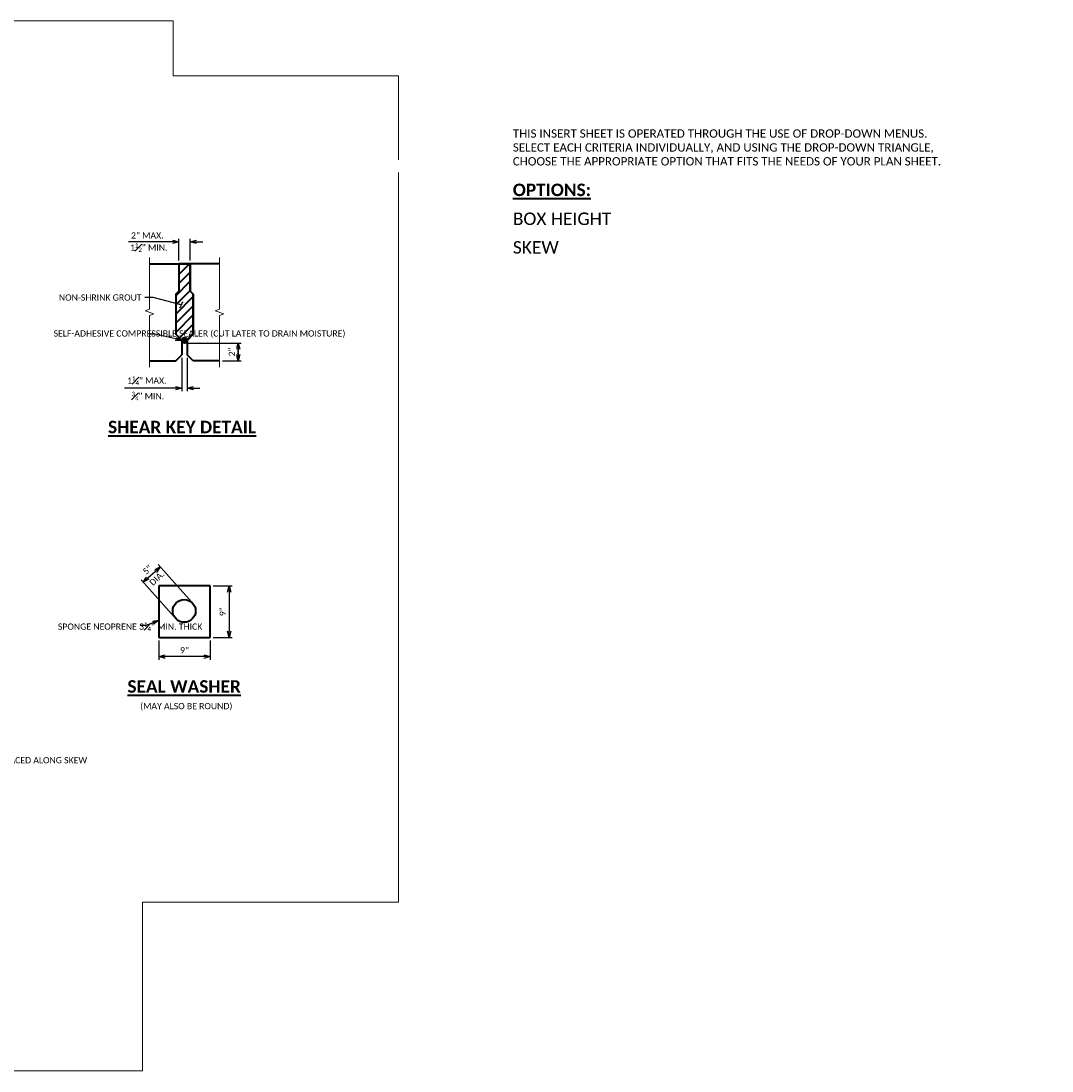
# Model space of a CAD drawing. Extents: x -343 to 3804, y -238 to 203.
# Tile 4 of 4: x 160 to 593, y -238 to 203. Entities that reach past the tile are written whole.
import ezdxf
from ezdxf import colors
from ezdxf.entities.mleader import LeaderData, LeaderLine
from ezdxf.math import Vec2, Vec3

# ---------------------------------------------------------------- set-up
doc = ezdxf.new("R2010")
doc.units = 0
doc.header["$MEASUREMENT"] = 0
for name, color, linetype, lineweight in [('B_ANNO_BREAK', 7, 'Continuous', 18), ('B_ANNO_DIM', 7, 'Continuous', 18), ('B_ANNO_TEXT', 7, 'Continuous', 18), ('B_ANNO_TEXT_TITLE', 7, 'Continuous', 40), ('B_DETAIL_OBJ', 7, 'Continuous', 40), ('Level 1', 7, 'Continuous', 18)]:
    doc.layers.add(name, color=color, linetype=linetype, lineweight=lineweight)
doc.layers.add('B_ANNO_NOPLOT', color=41, linetype='Continuous', lineweight=18, plot=False, transparency=0.5)
doc.styles.add('Annotative', font='calibri.ttf', dxfattribs={"height": 0.0625})
doc.styles.get("Standard").update_dxf_attribs({"font": 'calibri.ttf'})
doc.styles.add('Subtitle', font='calibrib.ttf', dxfattribs={"height": 0.0625})
doc.styles.add('Title', font='calibrib.ttf', dxfattribs={"height": 0.125})
doc.dimstyles.new('Annotative', dxfattribs={"dimtxt": 0.0625, "dimasz": 0.0625, "dimexe": 0.03125, "dimexo": 0.03125, "dimgap": 0.03125, "dimtad": 1, "dimdec": 3, "dimzin": 3, "dimdsep": 46, "dimlunit": 4, "dimtxsty": 'Standard', "dimblk": 'OPEN30', "dimcen": 0.03125, "dimaunit": 1, "dimadec": 4, "dimazin": 3, "dimtfac": 0.75, "dimtdec": 3, "dimtofl": 0, "dimtmove": 0, "dimatfit": 3, "dimldrblk": 'OPEN30', "dimfxl": 1, "dimtfill": 1, "dimfrac": 1, "dimtolj": 1, "dimtzin": 0, "dimarcsym": 0})

# ---------------------------------------------------------------- blocks, each defined once
blk = doc.blocks.new('_Open30')
at = {"color": 0, "linetype": 'ByBlock', "lineweight": -2}
for p, q in [((-1, 0.27), (0, 0)), ((0, 0), (-1, -0.27)), ((0, 0), (-1, 0))]:
    blk.add_line(p, q, dxfattribs=at)
blk = doc.blocks.new('*D129')
at = {"layer": 'B_ANNO_DIM', "color": 0, "lineweight": -2, "transparency": 16777216}
for p, q in [((231.12, -41.27), (217.14, -25.58)), ((212.85, -31.16), (216.05, -28.31)), ((224.01, -47.61), (210.02, -31.92))]:
    blk.add_line(p, q, dxfattribs=at)
at = {"layer": 'B_ANNO_DIM', "color": 0, "lineweight": -2, "transparency": 16777216, "xscale": 2.625, "yscale": 2.625, "zscale": 2.625}
for p, rotation in [((218.01, -26.56), 41.71219394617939), ((210.9, -32.9), 221.7121939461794)]:
    blk.add_blockref('_Open30', p, dxfattribs=dict(at, rotation=rotation))
at = {"layer": 'B_ANNO_DIM', "color": 0, "transparency": 16777216, "insert": (212.69, -27.76), "char_height": 2.625, "attachment_point": 5, "rotation": 41.7122, "bg_fill": 3, "box_fill_scale": 1.25, "bg_fill_color": 256, "bg_fill_true_color": 13158600, "bg_fill_transparency": 0}
blk.add_mtext('\\A1;5"', dxfattribs=at)
blk = doc.blocks.new('*D128')
at = {"layer": 'B_ANNO_DIM', "color": 0, "lineweight": -2, "transparency": 16777216}
for p, q in [((240.33, -34.55), (248.25, -34.55)), ((246.94, -37.17), (246.94, -53.58)), ((240.33, -56.21), (248.25, -56.21))]:
    blk.add_line(p, q, dxfattribs=at)
at = {"layer": 'B_ANNO_DIM', "color": 0, "lineweight": -2, "transparency": 16777216, "xscale": 2.625, "yscale": 2.625, "zscale": 2.625}
for p, rotation in [((246.94, -34.55), 90), ((246.94, -56.21), 270)]:
    blk.add_blockref('_Open30', p, dxfattribs=dict(at, rotation=rotation))
at = {"layer": 'B_ANNO_DIM', "color": 0, "transparency": 16777216, "insert": (244.28, -45.38), "char_height": 2.625, "attachment_point": 5, "rotation": 90, "bg_fill": 3, "box_fill_scale": 1.25, "bg_fill_color": 256, "bg_fill_true_color": 13158600, "bg_fill_transparency": 0}
blk.add_mtext('\\A1;9"', dxfattribs=at)
blk = doc.blocks.new('*D127')
at = {"layer": 'B_ANNO_DIM', "color": 0, "lineweight": -2, "transparency": 16777216}
for p, q in [((217.44, -57.52), (217.44, -65.56)), ((239.02, -57.52), (239.02, -65.56)), ((236.4, -64.25), (220.07, -64.25))]:
    blk.add_line(p, q, dxfattribs=at)
at = {"layer": 'B_ANNO_DIM', "color": 0, "lineweight": -2, "transparency": 16777216, "xscale": 2.625, "yscale": 2.625, "zscale": 2.625, "rotation": 180}
blk.add_blockref('_Open30', (217.44, -64.25), dxfattribs=at)
at = {"layer": 'B_ANNO_DIM', "color": 0, "lineweight": -2, "transparency": 16777216, "xscale": 2.625, "yscale": 2.625, "zscale": 2.625}
blk.add_blockref('_Open30', (239.02, -64.25), dxfattribs=at)
at = {"layer": 'B_ANNO_DIM', "color": 0, "transparency": 16777216, "insert": (228.23, -61.59), "char_height": 2.625, "attachment_point": 5, "bg_fill": 3, "box_fill_scale": 1.25, "bg_fill_color": 256, "bg_fill_true_color": 13158600, "bg_fill_transparency": 0}
blk.add_mtext('\\A1;9"', dxfattribs=at)
blk = doc.blocks.new('*D126')
at = {"layer": 'B_ANNO_DIM', "color": 0, "lineweight": -2, "transparency": 16777216}
for p, q in [((225.83, 102.12), (225.83, 111.3)), ((230.64, 102.12), (230.64, 111.3)), ((223.2, 109.99), (204.68, 109.99)), ((233.26, 109.99), (235.89, 109.99))]:
    blk.add_line(p, q, dxfattribs=at)
at = {"layer": 'B_ANNO_DIM', "color": 0, "lineweight": -2, "transparency": 16777216, "xscale": 2.625, "yscale": 2.625, "zscale": 2.625}
blk.add_blockref('_Open30', (225.83, 109.99), dxfattribs=at)
at = {"layer": 'B_ANNO_DIM', "color": 0, "lineweight": -2, "transparency": 16777216, "xscale": 2.625, "yscale": 2.625, "zscale": 2.625, "rotation": 180}
blk.add_blockref('_Open30', (230.64, 109.99), dxfattribs=at)
at = {"layer": 'B_ANNO_DIM', "color": 0, "transparency": 16777216, "insert": (212.63, 112.64), "char_height": 2.625, "attachment_point": 5, "bg_fill": 3, "box_fill_scale": 1.25, "bg_fill_color": 256, "bg_fill_true_color": 13158600, "bg_fill_transparency": 0}
blk.add_mtext('\\A1;2" MAX.', dxfattribs=at)
blk = doc.blocks.new('_Integral')
at = {"color": 0, "linetype": 'ByBlock', "lineweight": -2}
for centre, start, end in [((0.44, 0.12), 129, 195), ((-0.44, -0.12), 309, 15)]:
    blk.add_arc(centre, 0.454, start, end, dxfattribs=at)
blk = doc.blocks.new('*D125')
at = {"layer": 'B_ANNO_DIM', "color": 0, "lineweight": -2, "transparency": 16777216}
for p, q in [((227.1, 61.22), (227.1, 47.22)), ((229.36, 61.22), (229.36, 47.22)), ((224.48, 48.53), (202.98, 48.53)), ((231.99, 48.53), (234.61, 48.53))]:
    blk.add_line(p, q, dxfattribs=at)
at = {"layer": 'B_ANNO_DIM', "color": 0, "lineweight": -2, "transparency": 16777216, "xscale": 2.625, "yscale": 2.625, "zscale": 2.625}
blk.add_blockref('_Open30', (227.1, 48.53), dxfattribs=at)
at = {"layer": 'B_ANNO_DIM', "color": 0, "lineweight": -2, "transparency": 16777216, "xscale": 2.625, "yscale": 2.625, "zscale": 2.625, "rotation": 180}
blk.add_blockref('_Open30', (229.36, 48.53), dxfattribs=at)
at = {"layer": 'B_ANNO_DIM', "color": 0, "transparency": 16777216, "insert": (212.42, 51.69), "char_height": 2.625, "attachment_point": 5, "bg_fill": 3, "box_fill_scale": 1.25, "bg_fill_color": 256, "bg_fill_true_color": 13158600, "bg_fill_transparency": 0}
blk.add_mtext('\\A1;1{\\H0.7x;\\S1#4;}" MAX.', dxfattribs=at)
blk = doc.blocks.new('*D124')
at = {"layer": 'B_ANNO_DIM', "color": 0, "lineweight": -2, "transparency": 16777216}
for p, q in [((229.54, 67.46), (252.05, 67.46)), ((250.74, 62.6), (250.74, 65.23)), ((250.74, 64.84), (250.74, 62.21)), ((244.21, 59.98), (252.05, 59.98))]:
    blk.add_line(p, q, dxfattribs=at)
at = {"layer": 'B_ANNO_DIM', "color": 0, "lineweight": -2, "transparency": 16777216, "xscale": 2.625, "yscale": 2.625, "zscale": 2.625}
for p, rotation in [((250.74, 67.46), 90), ((250.74, 59.98), 270)]:
    blk.add_blockref('_Open30', p, dxfattribs=dict(at, rotation=rotation))
at = {"layer": 'B_ANNO_DIM', "color": 0, "transparency": 16777216, "insert": (248.1, 63.72), "char_height": 2.625, "attachment_point": 5, "rotation": 90, "bg_fill": 3, "box_fill_scale": 1.25, "bg_fill_color": 256, "bg_fill_true_color": 13158600, "bg_fill_transparency": 0}
blk.add_mtext('\\A1;2"', dxfattribs=at)
blk = doc.blocks.new('*U146')
at = {"layer": 'B_ANNO_TEXT_TITLE', "transparency": 33554687, "insert": (366.1005, 110.2798), "char_height": 5.25, "width": 66.583408, "attachment_point": 1, "style": 'Title'}
blk.add_mtext('{\\fCalibri|b0|i0|c0|p34;SKEW}', dxfattribs=at)
at = {"layer": 'B_ANNO_DIM', "transparency": 33554687}
ml = blk.add_multileader_mtext('Standard', dxfattribs=at)
ml.set_content('\\A1;C/L 4{\\H0.7x;\\S1#2;}" DIA. HOLE FOR POST-TENSIONING PLACED ALONG SKEW', color=256)
ml.set_leader_properties()
ml.set_arrow_properties(name='OPEN30')
ml.build(insert=Vec2(0, 0))
ml.multileader.update_dxf_attribs({"dogleg_length": 0.0625, "arrow_head_size": 2.625, "scale": 42})
ctx = ml.context
ctx.base_point, ctx.scale, ctx.char_height, ctx.arrow_head_size, ctx.landing_gap_size, ctx.plane_origin = Vec3(78.1382, -107.2442), 42, 2.625, 2.625, 1.3125, Vec3(71.2603, -130.0162)
notes = []
notes.append((ctx, [(0, (1, 1, 0), (75.5132, -107.2442), (1, 0), 2.625, [(0, [(71.2603, -130.0162), (75.5132, -107.2442)], 0, [])])]))
ctx.mtext.insert, ctx.mtext.width, ctx.mtext.flow_direction = Vec3(79.4507, -105.9126), 40.219647, 5
ml = blk.add_multileader_mtext('Standard', dxfattribs=at)
ml.set_content('POCKET CAN BE CHAMFERED', color=256)
ml.set_leader_properties()
ml.set_arrow_properties(name='OPEN30')
ml.build(insert=Vec2(0, 0))
ml.multileader.update_dxf_attribs({"dogleg_length": 0.0625, "arrow_head_size": 2.625, "scale": 42})
ctx = ml.context
ctx.base_point, ctx.scale, ctx.char_height, ctx.arrow_head_size, ctx.landing_gap_size, ctx.plane_origin = Vec3(43.8968, -178.0459), 42, 2.625, 2.625, 1.3125, Vec3(79.9727, -168.3495)
notes.append((ctx, [(0, (1, 1, 0), (75.2494, -178.0459), (-1, 0), 2.625, [(0, [(79.9727, -168.3495), (75.2494, -178.0459)], 0, [])])]))
ctx.mtext.insert, ctx.mtext.width, ctx.mtext.flow_direction = Vec3(45.2093, -176.7172), 28.83547, 5
for ctx, leaders in notes:
    for number, flags, end, landing, length, lines in leaders:
        leader = LeaderData()
        leader.index, (leader.has_last_leader_line, leader.has_dogleg_vector, leader.attachment_direction) = number, flags
        leader.last_leader_point, leader.dogleg_vector, leader.dogleg_length = Vec3(end), Vec3(landing), length
        for number, points, colour, breaks in lines:
            line = LeaderLine()
            line.index, line.vertices, line.color, line.breaks = number, Vec3.list(points), colors.encode_raw_color(colour), breaks
            leader.lines.append(line)
        ctx.leaders.append(leader)
blk = doc.blocks.new('*U163')
at = {"layer": 'B_ANNO_TEXT_TITLE', "transparency": 33554687, "insert": (366.1005, 122.2865), "char_height": 5.25, "width": 66.583408, "attachment_point": 1, "style": 'Title'}
blk.add_mtext('{\\fCalibri|b0|i0|c0|p34;BOX HEIGHT}', dxfattribs=at)
at = {"layer": 'B_ANNO_DIM', "transparency": 33554687}
ml = blk.add_multileader_mtext('Standard', dxfattribs=at)
ml.set_content('JOINTS TO BE GROUTED BEFORE POST-TENSIONING', color=256)
ml.set_leader_properties()
ml.set_arrow_properties(name='OPEN30')
ml.build(insert=Vec2(0, 0))
ml.multileader.update_dxf_attribs({"dogleg_length": 0.0625, "arrow_head_size": 2.625, "scale": 42})
ctx = ml.context
ctx.base_point, ctx.scale, ctx.char_height, ctx.arrow_head_size, ctx.landing_gap_size, ctx.plane_origin = Vec3(-174.0595, 141.7327), 42, 2.625, 2.625, 1.3125, Vec3(-178.6285, 129.7182)
notes = []
notes.append((ctx, [(0, (1, 1, 0), (-176.6845, 141.7327), (1, 0), 2.625, [(0, [(-178.6285, 129.7182), (-176.6845, 141.7327)], 0, [])])]))
ctx.mtext.insert, ctx.mtext.width, ctx.mtext.flow_direction = Vec3(-172.747, 143.0644), 46.730264, 5
ctx.mtext.has_bg_fill, ctx.mtext.bg_color, ctx.mtext.bg_scale_factor, ctx.mtext.bg_transparency, ctx.mtext.use_window_bg_color = 1, -1027028792, 1.5, 0, 1
ml = blk.add_multileader_mtext('Standard', dxfattribs=at)
ml.set_content('8" X 8" X 5" MIN. STRESS POCKET PLACED PERPENDICULAR TO STRAND HOLES.', color=256)
ml.set_leader_properties()
ml.set_arrow_properties(name='OPEN30')
ml.build(insert=Vec2(0, 0))
ml.multileader.update_dxf_attribs({"dogleg_length": 0.0625, "arrow_head_size": 2.625, "scale": 42})
ctx = ml.context
ctx.base_point, ctx.scale, ctx.char_height, ctx.arrow_head_size, ctx.landing_gap_size, ctx.plane_origin = Vec3(-64.401, 125.8813), 42, 2.625, 2.625, 1.3125, Vec3(-67.5662, 147.3644)
notes.append((ctx, [(0, (1, 1, 0), (-67.026, 125.8813), (1, 0), 2.625, [(0, [(-74.6598, 114.7182), (-67.026, 125.8813)], 0, [])])]))
ctx.mtext.insert, ctx.mtext.width, ctx.mtext.flow_direction = Vec3(-63.0885, 127.213), 69.249519, 5
ml = blk.add_multileader_mtext('Standard', dxfattribs=at)
ml.set_content('\\A1;3 - {\\H0.7x;\\S1#2;}" DIA. STRANDS (f\'s = 270 KSI) POST-TENSIONED TO BE 86.7 KIPS PER DUCT OR OTHER APPROVED POST-TENSIONING SYSTEM PROVIDING AN EQUAL FORCE.', color=256)
ml.set_leader_properties()
ml.set_arrow_properties(name='OPEN30')
ml.build(insert=Vec2(0, 0))
ml.multileader.update_dxf_attribs({"dogleg_length": 0.0625, "arrow_head_size": 2.625, "scale": 42})
ctx = ml.context
ctx.base_point, ctx.scale, ctx.char_height, ctx.arrow_head_size, ctx.landing_gap_size, ctx.plane_origin = Vec3(-244.7937, 59.0443), 42, 2.625, 2.625, 1.3125, Vec3(-259.6614, 63.5787)
notes.append((ctx, [(1, (1, 1, 0), (-247.4187, 59.0443), (1, 0), 2.625, [(1, [(-247.4187, 85.4848), (-247.4187, 59.0443), (-247.4187, 107.1049)], 0, [])])]))
ctx.mtext.insert, ctx.mtext.width, ctx.mtext.flow_direction = Vec3(-243.4812, 60.3759), 96.375257, 5
ml = blk.add_multileader_mtext('Standard', dxfattribs=at)
ml.set_content('ANCHOR DETAILS TO BE SUBMITTED TO THE STRUCTURES DESIGN SECTION FOR APPROVAL', color=256)
ml.set_leader_properties()
ml.set_arrow_properties(name='OPEN30')
ml.build(insert=Vec2(0, 0))
ml.multileader.update_dxf_attribs({"dogleg_length": 0.0625, "arrow_head_size": 2.625, "scale": 42})
ctx = ml.context
ctx.base_point, ctx.scale, ctx.char_height, ctx.arrow_head_size, ctx.landing_gap_size, ctx.plane_origin = Vec3(-59.1969, 98.626), 42, 2.625, 2.625, 1.3125, Vec3(-69.4356, 97.2471)
notes.append((ctx, [(0, (1, 1, 0), (-61.8219, 98.626), (1, 0), 2.625, [(1, [(-73.2044, 107.0307), (-61.8219, 98.626), (-73.2044, 89.4057)], 0, [])])]))
ctx.mtext.insert, ctx.mtext.width, ctx.mtext.flow_direction = Vec3(-57.8844, 99.9577), 56.811594, 5
ml = blk.add_multileader_mtext('Standard', dxfattribs=at)
ml.set_content('SEAL WASHER (SEE DETAIL)', color=256)
ml.set_leader_properties()
ml.set_arrow_properties(name='OPEN30')
ml.build(insert=Vec2(0, 0))
ml.multileader.update_dxf_attribs({"dogleg_length": 0.0625, "arrow_head_size": 2.625, "scale": 42})
ctx = ml.context
ctx.base_point, ctx.scale, ctx.char_height, ctx.arrow_head_size, ctx.landing_gap_size, ctx.plane_origin = Vec3(-132.3746, 58.8722), 42, 2.625, 2.625, 1.3125, Vec3(-115.5403, 66.6592)
notes.append((ctx, [(0, (1, 1, 0), (-134.9996, 58.8722), (1, 0), 2.625, [(0, [(-141.7848, 80.9682), (-134.9996, 58.8722)], 0, [])])]))
ctx.mtext.insert, ctx.mtext.width, ctx.mtext.flow_direction = Vec3(-131.0621, 60.533), 24.20494, 5
ml = blk.add_multileader_mtext('Standard', dxfattribs=at)
ml.set_content('1" DIA. VENT HOLE, TYP.', color=256)
ml.set_leader_properties()
ml.set_arrow_properties(name='OPEN30')
ml.build(insert=Vec2(0, 0))
ml.multileader.update_dxf_attribs({"dogleg_length": 0.0625, "arrow_head_size": 2.625, "scale": 42})
ctx = ml.context
ctx.base_point, ctx.scale, ctx.char_height, ctx.arrow_head_size, ctx.landing_gap_size, ctx.plane_origin = Vec3(36.3937, 58.5756), 42, 2.625, 2.625, 1.3125, Vec3(66.2373, 66.7182)
notes.append((ctx, [(1, (1, 1, 0), (62.9587, 58.5756), (-1, 0), 2.625, [(0, [(66.2373, 66.7182), (62.9587, 58.5756)], 0, [])])]))
ctx.mtext.insert, ctx.mtext.width, ctx.mtext.flow_direction = Vec3(37.7062, 60.1808), 22.985961, 5
for ctx, leaders in notes:
    for number, flags, end, landing, length, lines in leaders:
        leader = LeaderData()
        leader.index, (leader.has_last_leader_line, leader.has_dogleg_vector, leader.attachment_direction) = number, flags
        leader.last_leader_point, leader.dogleg_vector, leader.dogleg_length = Vec3(end), Vec3(landing), length
        for number, points, colour, breaks in lines:
            line = LeaderLine()
            line.index, line.vertices, line.color, line.breaks = number, Vec3.list(points), colors.encode_raw_color(colour), breaks
            leader.lines.append(line)
        ctx.leaders.append(leader)

msp = doc.modelspace()

# ---------------------------------------------------------------- block references
at = {"layer": 'B_ANNO_BREAK', "transparency": 33554687}
msp.add_blockref('*U146', (0, 0), dxfattribs=at)

# ---------------------------------------------------------------- texts
at = {"layer": 'B_ANNO_TEXT_TITLE', "transparency": 33554687, "attachment_point": 1}
for s, insert, char_height, width, style in [('{\\fCalibri|b0|i0|c0|p34;THIS INSERT SHEET IS OPERATED THROUGH THE USE OF DROP-DOWN MENUS. SELECT EACH CRITERIA INDIVIDUALLY, AND USING THE DROP-DOWN TRIANGLE, CHOOSE THE APPROPRIATE OPTION THAT FITS THE NEEDS OF YOUR PLAN SHEET.}', (366.1005, 157.2148), 3.4999125, 181.454712, 'Subtitle'), ('{\\LOPTIONS:}', (366.1005, 134.4341), 5.25, 66.583408, 'Title')]:
    msp.add_mtext(s, dxfattribs=dict(at, insert=insert, char_height=char_height, width=width, style=style))

# ---------------------------------------------------------------- next in the draw order: hatches: boundary and pattern name
at = {"layer": 'B_DETAIL_OBJ', "linetype": 'Continuous', "transparency": 33554687}
h = msp.add_hatch(color=7, dxfattribs=at)
edge = h.paths.add_edge_path()
edge.add_arc((228.2319, 68.5885), 1.1284, 0, 360)

# ---------------------------------------------------------------- next in the draw order: linework, layer by layer
at = {"layer": 'B_ANNO_NOPLOT', "transparency": 33554687, "elevation": -0.8422}
msp.add_lwpolyline([(210.5927, -167.3987), (318.0938, -167.3987), (318.0938, 179.7235), (223.4672, 179.7235), (223.4672, 202.727), (-343.4062, 202.727), (-343.4062, -238.273), (210.5927, -238.273)], close=True, dxfattribs=at)
at = {"layer": 'B_DETAIL_OBJ', "transparency": 33554687}
for p, q in [((213.5685, 100.8041), (225.8277, 100.8041)), ((225.8277, 100.8041), (225.8277, 89.3213)), ((225.8277, 100.8041), (230.6362, 100.8041)), ((225.8277, 96.3), (230.3317, 100.8041)), ((225.8277, 100.1493), (226.4825, 100.8041)), ((225.8277, 92.4507), (230.6362, 97.2592)), ((242.8954, 100.8041), (230.6362, 100.8041)), ((230.6362, 100.8041), (230.6362, 89.3213)), ((224.5518, 87.3256), (230.6362, 93.41)), ((224.5518, 83.4763), (230.6362, 89.5607)), ((225.8277, 89.3213), (224.5518, 88.0454)), ((230.6362, 89.3213), (231.912, 88.0454)), ((224.5518, 88.0454), (224.5518, 71.1402)), ((224.5518, 79.6271), (231.912, 86.9873)), ((231.912, 88.0454), (231.912, 71.1402)), ((224.5518, 75.7778), (231.912, 83.138)), ((224.5518, 71.9285), (231.912, 79.2888)), ((226.0823, 69.6097), (231.912, 75.4395)), ((227.1035, 68.5885), (224.5518, 71.1402)), ((229.2933, 68.9715), (231.912, 71.5902)), ((229.3603, 68.5885), (231.912, 71.1402)), ((227.1035, 68.5885), (227.1035, 62.5281)), ((229.3603, 68.5885), (229.3603, 62.5281)), ((224.5518, 59.9764), (227.1035, 62.5281)), ((231.912, 59.9764), (229.3603, 62.5281)), ((213.5685, 59.9764), (224.5518, 59.9764)), ((242.8954, 59.9764), (231.912, 59.9764))]:
    msp.add_line(p, q, dxfattribs=at)
at = {"layer": 'B_DETAIL_OBJ', "transparency": 33554687, "flags": 128}
msp.add_lwpolyline([(229.3603, 68.5885), (231.912, 71.1402), (231.912, 88.0454), (230.6362, 89.3213), (230.6362, 100.8041), (225.8277, 100.8041), (225.8277, 89.3213), (224.5518, 88.0454), (224.5518, 71.1402), (227.1035, 68.5885, -1), (229.3603, 68.5885)], format="xyb", dxfattribs=at)
at = {"layer": 'B_DETAIL_OBJ', "transparency": 33554687}
msp.add_circle((228.2319, 68.5885), 1.1284, dxfattribs=at)
at = {"layer": 'Level 1', "color": 7, "linetype": 'Continuous', "lineweight": 40, "transparency": 33554687}
for p, q in [((239.0213, -56.2065), (239.0213, -34.545)), ((217.4426, -56.2065), (239.0213, -56.2065))]:
    msp.add_line(p, q, dxfattribs=at)

# ---------------------------------------------------------------- next in the draw order: texts
at = {"layer": 'B_ANNO_TEXT', "transparency": 33554687, "insert": (209.6087, -83.6978), "char_height": 2.625, "width": 43.430303, "attachment_point": 1, "style": 'Annotative'}
msp.add_mtext('(MAY ALSO BE ROUND)', dxfattribs=at)
at = {"layer": 'B_ANNO_TEXT_TITLE', "transparency": 33554687, "char_height": 5.25, "attachment_point": 1, "style": 'Title'}
for s, insert, width in [('{\\LSHEAR KEY DETAIL}', (196.1236, 34.8219), 73.943933), ('{\\LSEAL WASHER}', (204.2678, -74.1437), 51.766798)]:
    msp.add_mtext(s, dxfattribs=dict(at, insert=insert, width=width))

# ---------------------------------------------------------------- next in the draw order: leaders
at = {"layer": 'B_ANNO_DIM', "transparency": 33554687}
ml = msp.add_multileader_mtext('Standard', dxfattribs=at)
ml.set_content('NON-SHRINK GROUT', color=256)
ml.set_leader_properties()
ml.set_arrow_properties(name='INTEGRAL')
ml.build(insert=Vec2(0, 0))
ml.multileader.update_dxf_attribs({"dogleg_length": 0.0625, "arrow_head_size": 2.625, "scale": 42})
ctx = ml.context
ctx.base_point, ctx.scale, ctx.char_height, ctx.arrow_head_size, ctx.landing_gap_size, ctx.plane_origin = Vec3(174.1648, 86.5691), 42, 2.625, 2.625, 1.3125, Vec3(226.9085, 83.508)
notes = []
notes.append((ctx, [(0, (1, 1, 0), (214.1576, 86.5691), (-1, 0), 2.625, [(0, [(226.9085, 83.508), (215.1384, 86.5691)], 0, [])])]))
ctx.mtext.insert, ctx.mtext.flow_direction = Vec3(175.4773, 87.9008), 5
ml = msp.add_multileader_mtext('Standard', dxfattribs=at)
ml.set_content('SELF-ADHESIVE COMPRESSIBLE SEALER (CUT LATER TO DRAIN MOISTURE)', color=256)
ml.set_leader_properties()
ml.set_arrow_properties(name='OPEN30')
ml.build(insert=Vec2(0, 0))
ml.multileader.update_dxf_attribs({"dogleg_length": 0.0625, "arrow_head_size": 2.625, "scale": 42})
ctx = ml.context
ctx.base_point, ctx.scale, ctx.char_height, ctx.arrow_head_size, ctx.landing_gap_size, ctx.plane_origin = Vec3(171.9629, 71.1556), 42, 2.625, 2.625, 1.3125, Vec3(227.8558, 68.5885)
notes.append((ctx, [(0, (1, 1, 0), (215.8408, 71.1556), (-1, 0), 2.625, [(0, [(227.1035, 68.5885), (215.8408, 71.1556)], 0, [])])]))
ctx.mtext.insert, ctx.mtext.width, ctx.mtext.flow_direction = Vec3(173.2754, 72.8164), 39.806162, 5
at = {"layer": 'B_ANNO_DIM'}
ml = msp.add_multileader_mtext('Standard', dxfattribs=at)
ml.set_content('TOP OF GIRDER AFTER DECK AND PARAPET ARE POURED.', color=256)
ml.set_leader_properties()
ml.set_arrow_properties(name='OPEN30')
ml.build(insert=Vec2(0, 0))
ml.multileader.update_dxf_attribs({"dogleg_length": 0.0625, "arrow_head_size": 2.625, "scale": 42})
ctx = ml.context
ctx.base_point, ctx.scale, ctx.char_height, ctx.arrow_head_size, ctx.landing_gap_size, ctx.plane_origin = Vec3(-219.3874, -93.3645), 42, 2.625, 2.625, 1.3125, Vec3(-228.4579, -116.3319)
notes.append((ctx, [(0, (1, 1, 0), (-222.0124, -93.3645), (1, 0), 2.625, [(0, [(-229.5426, -119.966), (-222.0124, -93.3645)], 0, [])])]))
ctx.mtext.insert, ctx.mtext.width, ctx.mtext.flow_direction = Vec3(-218.0749, -92.0328), 38.368222, 5
at = {"layer": 'B_ANNO_DIM', "transparency": 33554687}
ml = msp.add_multileader_mtext('Standard', dxfattribs=at)
ml.set_content('TOP OF DECK AT EDGE OF GIRDER. SEE "CROWN DETAIL".', color=256)
ml.set_leader_properties()
ml.set_arrow_properties(name='OPEN30')
ml.build(insert=Vec2(0, 0))
ml.multileader.update_dxf_attribs({"dogleg_length": 0.0625, "arrow_head_size": 2.625, "scale": 42})
ctx = ml.context
ctx.base_point, ctx.scale, ctx.char_height, ctx.arrow_head_size, ctx.landing_gap_size, ctx.plane_origin = Vec3(-126.9022, -94.5248), 42, 2.625, 2.625, 1.3125, Vec3(-135.5472, -113.8185)
notes.append((ctx, [(0, (1, 1, 0), (-129.5272, -94.5248), (1, 0), 2.625, [(0, [(-135.5472, -113.8185), (-129.5272, -94.5248)], 0, [])])]))
ctx.mtext.insert, ctx.mtext.width, ctx.mtext.flow_direction = Vec3(-125.5897, -93.2032), 30.822416, 5
at = {"layer": 'B_ANNO_DIM'}
ml = msp.add_multileader_mtext('Standard', dxfattribs=at)
ml.set_content('TOP OF PRESTRESSED BOX GIRDER', color=256)
ml.set_leader_properties()
ml.set_arrow_properties(name='OPEN30')
ml.build(insert=Vec2(0, 0))
ml.multileader.update_dxf_attribs({"dogleg_length": 0.0625, "arrow_head_size": 2.625, "scale": 42})
ctx = ml.context
ctx.base_point, ctx.scale, ctx.char_height, ctx.arrow_head_size, ctx.landing_gap_size, ctx.plane_origin = Vec3(-75.5434, -101.2877), 42, 2.625, 2.625, 1.3125, Vec3(-84.1884, -120.5815)
notes.append((ctx, [(0, (1, 1, 0), (-78.1684, -101.2877), (1, 0), 2.625, [(0, [(-84.1884, -120.5815), (-78.1684, -101.2877)], 0, [])])]))
ctx.mtext.insert, ctx.mtext.width, ctx.mtext.flow_direction = Vec3(-74.2309, -99.956), 36.921442, 5
ml = msp.add_multileader_mtext('Standard', dxfattribs=at)
ml.set_content('TOP OF GIRDER BEFORE DECK IS POURED.', color=256)
ml.set_leader_properties()
ml.set_arrow_properties(name='OPEN30')
ml.build(insert=Vec2(0, 0))
ml.multileader.update_dxf_attribs({"dogleg_length": 0.0625, "arrow_head_size": 2.625, "scale": 42})
ctx = ml.context
ctx.base_point, ctx.scale, ctx.char_height, ctx.arrow_head_size, ctx.landing_gap_size, ctx.plane_origin = Vec3(-322.3196, -110.4067), 42, 2.625, 2.625, 1.3125, Vec3(-266.7691, -116.0504)
notes.append((ctx, [(0, (1, 1, 0), (-277.109, -110.4067), (-1, 0), 2.625, [(0, [(-266.7691, -116.0504), (-273.8835, -110.4067)], 0, [])])]))
ctx.mtext.insert, ctx.mtext.width, ctx.mtext.flow_direction = Vec3(-321.0071, -109.0751), 40.400531, 5
for ctx, leaders in notes:
    for number, flags, end, landing, length, lines in leaders:
        leader = LeaderData()
        leader.index, (leader.has_last_leader_line, leader.has_dogleg_vector, leader.attachment_direction) = number, flags
        leader.last_leader_point, leader.dogleg_vector, leader.dogleg_length = Vec3(end), Vec3(landing), length
        for number, points, colour, breaks in lines:
            line = LeaderLine()
            line.index, line.vertices, line.color, line.breaks = number, Vec3.list(points), colors.encode_raw_color(colour), breaks
            leader.lines.append(line)
        ctx.leaders.append(leader)

# ---------------------------------------------------------------- next in the draw order: dimensions: what is measured, and where the dimension line sits
at = {"layer": 'B_ANNO_DIM', "transparency": 33554687}
for base, p1, p2, text, picture, middle in [((225.8277, 109.9886), (230.6362, 100.8041), (225.8277, 100.8041), '2" MAX.', '*D126', (212.629, 112.6359)), ((227.1035, 48.528), (229.3603, 62.5281), (227.1035, 62.5281), '1{\\H0.7x;\\S1#4;}" MAX.', '*D125', (212.4189, 51.6934))]:
    dim = msp.add_linear_dim(base=base, p1=p1, p2=p2, text=text, dimstyle='Annotative', override={"dimscale": 18, "dimsah": 1}, dxfattribs=at)
    dim.commit()
    dim.dimension.update_dxf_attribs({"geometry": picture, "text_midpoint": middle})
dim = msp.add_aligned_dim(p1=(224.8786, -48.5919), p2=(231.9939, -42.2496), distance=21.0155, text='5"', dimstyle='Annotative', override={"dimsah": 1}, dxfattribs=at)
dim.commit()
dim.dimension.update_dxf_attribs({"geometry": '*D129', "text_midpoint": (212.6934, -27.7589)})

# ---------------------------------------------------------------- next in the draw order: linework, layer by layer
at = {"layer": 'B_ANNO_BREAK', "linetype": 'Continuous', "transparency": 33554687, "flags": 128}
msp.add_lwpolyline([(213.5685, 103.4291), (213.5685, 81.7027), (211.7654, 81.0465), (215.3715, 79.734), (213.5685, 79.0777), (213.5685, 57.3514)], dxfattribs=at)
at = {"layer": 'Level 1', "color": 7, "linetype": 'Continuous', "lineweight": 40, "transparency": 33554687}
for p, q in [((239.0213, -34.545), (217.4426, -34.545)), ((217.4426, -34.545), (217.4426, -56.2065))]:
    msp.add_line(p, q, dxfattribs=at)
msp.add_circle((228.0944, -45.0372), 4.7934, dxfattribs=at)

# ---------------------------------------------------------------- next in the draw order: texts
at = {"layer": 'B_ANNO_TEXT', "transparency": 33554687, "char_height": 2.625, "width": 17.57156, "attachment_point": 1, "style": 'Annotative'}
for s, insert in [('\\A1;1{\\H0.7x;\\S1#2;}" MIN.', (205.3655, 109.4075)), ('\\A1;{\\H0.7x;\\S3#4;}" MIN.', (206.052, 46.9753))]:
    msp.add_mtext(s, dxfattribs=dict(at, insert=insert))
at = {"layer": 'B_ANNO_TEXT', "transparency": 33554687, "insert": (213.2077, -32.7378), "char_height": 2.625, "width": 9.3837, "attachment_point": 1, "rotation": 43.123096, "style": 'Annotative'}
msp.add_mtext('DIA.', dxfattribs=at)

# ---------------------------------------------------------------- next in the draw order: dimensions: what is measured, and where the dimension line sits
at = {"layer": 'B_ANNO_DIM', "transparency": 33554687}
dim = msp.add_linear_dim(base=(250.738, 67.4601), p1=(242.8954, 59.9764), p2=(228.2319, 67.4601), angle=90, text='2"', dimstyle='Annotative', override={"dimscale": 18, "dimsah": 1}, dxfattribs=at)
dim.commit()
dim.dimension.update_dxf_attribs({"geometry": '*D124', "text_midpoint": (250.738, 63.7183), "dimtype": 160})

# ---------------------------------------------------------------- next in the draw order: leaders
ml = msp.add_multileader_mtext('Standard', dxfattribs=at)
ml.set_content('\\A1;SPONGE NEOPRENE 3{\\H0.7x;\\S1#4;}" MIN. THICK', color=256)
ml.set_leader_properties()
ml.set_arrow_properties(name='OPEN30')
ml.build(insert=Vec2(0, 0))
ml.multileader.update_dxf_attribs({"dogleg_length": 0.0625, "arrow_head_size": 2.625, "scale": 42})
ctx = ml.context
ctx.base_point, ctx.scale, ctx.char_height, ctx.arrow_head_size, ctx.landing_gap_size, ctx.plane_origin = Vec3(173.7682, -51.1268), 42, 2.625, 2.625, 1.3125, Vec3(217.4426, -48.986)
notes = []
notes.append((ctx, [(0, (1, 1, 0), (212.1801, -51.1268), (-1, 0), 2.625, [(0, [(217.4426, -48.986), (212.1801, -51.1268)], 0, [])])]))
ctx.mtext.insert, ctx.mtext.width, ctx.mtext.flow_direction = Vec3(175.0807, -49.7951), 34.55488, 5
for ctx, leaders in notes:
    for number, flags, end, landing, length, lines in leaders:
        leader = LeaderData()
        leader.index, (leader.has_last_leader_line, leader.has_dogleg_vector, leader.attachment_direction) = number, flags
        leader.last_leader_point, leader.dogleg_vector, leader.dogleg_length = Vec3(end), Vec3(landing), length
        for number, points, colour, breaks in lines:
            line = LeaderLine()
            line.index, line.vertices, line.color, line.breaks = number, Vec3.list(points), colors.encode_raw_color(colour), breaks
            leader.lines.append(line)
        ctx.leaders.append(leader)

# ---------------------------------------------------------------- next in the draw order: linework, layer by layer
at = {"layer": 'B_ANNO_BREAK', "linetype": 'Continuous', "transparency": 33554687, "flags": 128}
msp.add_lwpolyline([(242.8954, 103.4291), (242.8954, 81.7027), (241.0923, 81.0465), (244.6984, 79.734), (242.8954, 79.0777), (242.8954, 57.3514)], dxfattribs=at)

# ---------------------------------------------------------------- next in the draw order: dimensions: what is measured, and where the dimension line sits
at = {"layer": 'B_ANNO_DIM', "transparency": 33554687}
dim = msp.add_linear_dim(base=(246.9417, -56.2065), p1=(239.0213, -34.545), p2=(239.0213, -56.2065), angle=90, text='9"', dimstyle='Annotative', override={"dimsah": 1}, dxfattribs=at)
dim.commit()
dim.dimension.update_dxf_attribs({"geometry": '*D128', "text_midpoint": (244.2844, -45.3758)})

# ---------------------------------------------------------------- next in the draw order: block references
at = {"layer": 'B_ANNO_BREAK', "transparency": 33554687}
msp.add_blockref('*U163', (0, 0), dxfattribs=at)

# ---------------------------------------------------------------- next in the draw order: dimensions: what is measured, and where the dimension line sits
at = {"layer": 'B_ANNO_DIM', "transparency": 33554687}
dim = msp.add_linear_dim(base=(217.4426, -64.2493), p1=(239.0213, -56.2065), p2=(217.4426, -56.2065), text='9"', dimstyle='Annotative', override={"dimsah": 1}, dxfattribs=at)
dim.commit()
dim.dimension.update_dxf_attribs({"geometry": '*D127', "text_midpoint": (228.2319, -61.592)})

doc.saveas('drawing.dxf')
